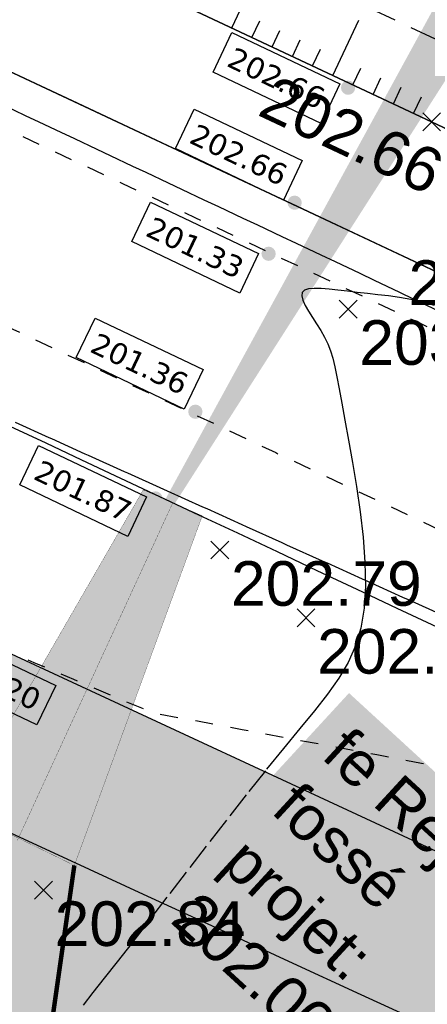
# Model space of a CAD drawing. Extents: x 1616800 to 1632437, y 2248456 to 2251974.
# Tile 215 of 256: x 1618020.47 to 1618029.6, y 2251492.51 to 2251514.59. Entities that reach past the tile are written whole.
import ezdxf
from ezdxf.enums import TextEntityAlignment as Align

# ---------------------------------------------------------------- set-up
doc = ezdxf.new("R2010")
doc.units = 0
doc.header["$LTSCALE"] = 2
doc.header["$PDMODE"] = 3
doc.header["$PDSIZE"] = 0.2
for name, pattern in [('CACHE2', [4.7625, 3.175, -1.5875]), ('CONTINU', [0]), ('FOSSE', [0.5, 0.3, -0.2]), ('Grille', [0.4, 0.2, -0.2])]:
    doc.linetypes.add(name, pattern=pattern)
doc.layers.get('0').update_dxf_attribs({"linetype": 'CONTINUOUS'})
for name, color, linetype in [('0000-VALORIS-NOUE DERIV BASSIN', 7, 'CONTINUOUS'), ('0000-VALORIS-NOUE DERIV BASSIN EAU MAX RETENTION', 140, 'CONTINUOUS'), ('0000-VALORIS-NOUE DERIV BASSIN TEXTE ET COTES', 1, 'CONTINUOUS'), ('01-PAP- FOSSE PROJET', 5, 'CONTINUOUS'), ('01-PAP- REVET EV', 93, 'CONTINUOUS'), ('01-PAP-FILAIRE VOIE', 7, 'CONTINUOUS'), ('02-PAP-EP PROJET', 3, 'CONTINUOUS'), ('02-PAP-EP TEXTE POUR 2000°', 3, 'CONTINUOUS'), ('03-PAP-EU PROJET CANA', 1, 'CONTINUOUS'), ('X-PTS TOPO-TEXTE TOPOALT', 8, 'CONTINUOUS'), ('X-PTS TOPO-TOPOPOINT', 8, 'CONTINUOUS'), ('Y-FDP TOPO-CN_1_00', 8, 'FOSSE'), ('Y-FDP TOPO-TOP_AXE_FOSSE', 8, 'CONTINUOUS'), ('Y-FDP TOPO-TOP_BARBULE', 8, 'CONTINUOUS'), ('Y-FDP TOPO-TOP_TALUS', 8, 'CONTINUOUS')]:
    doc.layers.add(name, color=color, linetype=linetype)
doc.styles.add('Côte Assainissement', font='verdana.ttf')
doc.styles.get("Standard").update_dxf_attribs({"font": 'arial.ttf'})

# ---------------------------------------------------------------- blocks, each defined once
blk = doc.blocks.new('TCPOINT')
at = {"color": 0}
blk.add_point((0, 0), dxfattribs=at)
at = {"layer": 'X-PTS TOPO-TEXTE TOPOALT'}
blk.add_attdef('ALT', text='', height=0.75, dxfattribs=at).set_placement((0.25, -0.25), align=Align.TOP_LEFT)
blk = doc.blocks.new('*U344')
h = blk.add_hatch(color=256)
edge = h.paths.add_edge_path()
edge.add_arc((0, 0), 0.2, 0, 360)
at = {"linetype": 'Continuous'}
blk.add_lwpolyline([(-3.336, 1.516), (-2.809, 2.622), (0.215, 1.181), (-0.312, 0.075)], close=True, dxfattribs=at)
at = {"style": 'Côte Assainissement'}
blk.add_attdef('NIVELLEMENT', text='', height=0.6, rotation=334.517, dxfattribs=at).set_placement((-1.561, 1.348), align=Align.MIDDLE)
blk = doc.blocks.new('*U345')
h = blk.add_hatch(color=256)
edge = h.paths.add_edge_path()
edge.add_arc((0, 0), 0.2, 0, 360)
at = {"linetype": 'Continuous'}
blk.add_lwpolyline([(-3.829, 0.341), (-3.302, 1.447), (-0.278, 0.006), (-0.805, -1.1)], close=True, dxfattribs=at)
at = {"style": 'Côte Assainissement'}
blk.add_attdef('NIVELLEMENT', text='', height=0.6, rotation=334.517, dxfattribs=at).set_placement((-2.053, 0.173), align=Align.MIDDLE)
blk = doc.blocks.new('*U346')
h = blk.add_hatch(color=256)
edge = h.paths.add_edge_path()
edge.add_arc((0, 0), 0.2, 0, 360)
at = {"linetype": 'Continuous'}
blk.add_lwpolyline([(-3.336, 1.516), (-2.809, 2.622), (0.215, 1.181), (-0.312, 0.075)], close=True, dxfattribs=at)
at = {"style": 'Côte Assainissement'}
blk.add_attdef('NIVELLEMENT', text='', height=0.6, rotation=334.517, dxfattribs=at).set_placement((-1.561, 1.348), align=Align.MIDDLE)
blk = doc.blocks.new('*U347')
h = blk.add_hatch(color=256)
edge = h.paths.add_edge_path()
edge.add_arc((0, 0), 0.2, 0, 360)
at = {"linetype": 'Continuous'}
blk.add_lwpolyline([(-3.78, 0.44), (-3.253, 1.545), (-0.23, 0.104), (-0.757, -1.001)], close=True, dxfattribs=at)
at = {"style": 'Côte Assainissement'}
blk.add_attdef('NIVELLEMENT', text='', height=0.6, rotation=334.517, dxfattribs=at).set_placement((-2.005, 0.272), align=Align.MIDDLE)
blk = doc.blocks.new('*U348')
h = blk.add_hatch(color=256)
edge = h.paths.add_edge_path()
edge.add_arc((0, 0), 0.2, 0, 360)
at = {"linetype": 'Continuous'}
blk.add_lwpolyline([(-3.8, 0.378), (-3.273, 1.484), (-0.249, 0.043), (-0.777, -1.063)], close=True, dxfattribs=at)
at = {"style": 'Côte Assainissement'}
blk.add_attdef('NIVELLEMENT', text='', height=0.6, rotation=334.517, dxfattribs=at).set_placement((-2.025, 0.211), align=Align.MIDDLE)
blk = doc.blocks.new('*U349')
h = blk.add_hatch(color=256)
edge = h.paths.add_edge_path()
edge.add_arc((0, 0), 0.2, 0, 360)
at = {"linetype": 'Continuous'}
blk.add_lwpolyline([(-3.336, 1.516), (-2.809, 2.622), (0.215, 1.181), (-0.312, 0.075)], close=True, dxfattribs=at)
at = {"style": 'Côte Assainissement'}
blk.add_attdef('NIVELLEMENT', text='', height=0.6, rotation=334.517, dxfattribs=at).set_placement((-1.561, 1.348), align=Align.MIDDLE)

msp = doc.modelspace()

# ---------------------------------------------------------------- hatches: boundary and pattern name
at = {"layer": '01-PAP- REVET EV'}
h = msp.add_hatch(color=256, dxfattribs=at)
h.dxf.hatch_style = 1
edge = h.paths.add_edge_path()
edge.add_line((1618039.1855, 2251491.5817), (1617960.9934, 2251527.9386))
edge.add_arc((1617986.0799, 2251581.8916), 59.5, 239.336785, 245.06299, ccw=False)
edge.add_line((1617955.7354, 2251530.7108), (1617798.0424, 2251624.2052))
edge.add_line((1617798.0424, 2251624.2052), (1617764.0901, 2251631.7521))
edge.add_line((1617764.0901, 2251631.7521), (1617718.705, 2251650.1358))
edge.add_line((1617718.705, 2251650.1358), (1617697.7056, 2251659.0776))
edge.add_line((1617697.7056, 2251659.0776), (1617675.3592, 2251674.9217))
edge.add_line((1617675.3592, 2251674.9217), (1617673.713, 2251672.6567))
edge.add_line((1617673.713, 2251672.6567), (1617691.0043, 2251660.089))
edge.add_arc((1617722.1648, 2251702.9612), 53, 233.98951, 247.74286)
edge.add_line((1617702.0903, 2251653.91), (1617764.6328, 2251628.3141))
edge.add_arc((1617784.7073, 2251677.3653), 53, 247.74286, 257.46804)
edge.add_line((1617773.2071, 2251625.628), (1617791.8787, 2251621.4777))
edge.add_arc((1617785.3692, 2251592.1924), 30, 59.33679, 77.46804, ccw=False)
edge.add_line((1617800.6689, 2251617.9978), (1617814.4318, 2251609.8379))
edge.add_line((1617814.4318, 2251609.8379), (1617824.5636, 2251607.3186))
edge.add_line((1617824.5636, 2251607.3186), (1617855.5301, 2251588.9589))
edge.add_line((1617855.5301, 2251588.9589), (1617862.6019, 2251581.2785))
edge.add_line((1617862.6019, 2251581.2785), (1617893.5684, 2251562.9188))
edge.add_line((1617893.5684, 2251562.9188), (1617903.7001, 2251560.3994))
edge.add_line((1617903.7001, 2251560.3994), (1617934.6666, 2251542.0398))
edge.add_line((1617934.6666, 2251542.0398), (1617941.7384, 2251534.3593))
edge.add_line((1617941.7384, 2251534.3593), (1617953.6954, 2251527.2701))
edge.add_arc((1617986.0799, 2251581.8916), 63.5, 239.336785, 245.06299)
edge.add_line((1617959.3069, 2251524.3115), (1617993.5196, 2251508.4037))
edge.add_arc((1617979.9481, 2251480.5257), 31.0059, -43.3244, 64.04236, ccw=False)
edge.add_line((1618002.5043, 2251459.2517), (1618005.2256, 2251456.6501))
edge.add_line((1618005.2256, 2251456.6501), (1618016.0396, 2251467.7735))
edge.add_line((1618016.0396, 2251467.7735), (1618039.1855, 2251491.5817))
at = {"layer": '02-PAP-EP PROJET'}
h = msp.add_hatch(color=9, dxfattribs=at)
h.dxf.hatch_style = 1
h.paths.add_polyline_path([(1618024.5625, 2251503.4669), (1618023.2402, 2251504.0477), (1618019.1118, 2251496.8853), (1618021.6964, 2251495.6249)])

# ---------------------------------------------------------------- linework, layer by layer
at = {"layer": '0000-VALORIS-NOUE DERIV BASSIN', "linetype": 'Grille', "flags": 128}
msp.add_lwpolyline([(1618067.325, 2251480.8664), (1618052.9075, 2251488.8764), (1618048.7578, 2251490.3835), (1618047.8333, 2251490.7193), (1618046.9088, 2251491.055), (1618045.9844, 2251491.3908), (1618045.0599, 2251491.7266), (1618044.1354, 2251492.0623), (1618043.2109, 2251492.3981), (1618042.2865, 2251492.7339), (1618041.362, 2251493.0696), (1618040.4375, 2251493.4054), (1618039.513, 2251493.7412), (1618038.7518, 2251494.0462), (1618038.0761, 2251494.3273), (1618037.6541, 2251494.5347), (1618037.2761, 2251494.727), (1618036.7138, 2251494.9737), (1618036.0353, 2251495.2559), (1618035.3873, 2251495.5791), (1618034.7393, 2251495.9024), (1618034.0913, 2251496.2256), (1618033.1882, 2251496.6002), (1618032.2851, 2251496.9749), (1618031.382, 2251497.3495), (1618030.4789, 2251497.7241), (1618029.4748, 2251497.9129), (1618028.4706, 2251498.1017), (1618027.4665, 2251498.2905), (1618026.4623, 2251498.4793), (1618025.4582, 2251498.6681), (1618024.454, 2251498.8569), (1618023.461, 2251499.0406), (1618022.572, 2251499.4173), (1618021.683, 2251499.794), (1618020.794, 2251500.1708), (1618019.9049, 2251500.5475), (1618019.1017, 2251500.9201), (1618018.2986, 2251501.2928), (1618017.4954, 2251501.6654), (1618016.6922, 2251502.038), (1618015.889, 2251502.4107), (1618015.0858, 2251502.7833), (1618014.3388, 2251503.1084), (1618013.5919, 2251503.4334), (1618012.845, 2251503.7585), (1618012.098, 2251504.0836), (1618011.3511, 2251504.4087), (1618010.6992, 2251504.6926), (1618010.0472, 2251504.9765), (1618009.3953, 2251505.2604), (1618008.494, 2251505.7275), (1618007.5928, 2251506.1946), (1618006.6917, 2251506.6617), (1618005.7907, 2251507.1286), (1618005.0033, 2251507.5363), (1618004.2158, 2251507.944), (1618003.4284, 2251508.3517), (1618002.6411, 2251508.7593), (1618001.8537, 2251509.1669), (1618001.0665, 2251509.5745), (1618000.5264, 2251509.9953), (1617999.9616, 2251510.3649), (1617999.3967, 2251510.7345), (1617998.6597, 2251511.192), (1617997.9164, 2251511.6368), (1617997.1677, 2251512.0703), (1617996.5614, 2251512.3691), (1617995.9551, 2251512.668), (1617995.3488, 2251512.9668), (1617994.7355, 2251513.2504), (1617994.1188, 2251513.5271), (1617993.5022, 2251513.8038), (1617992.7865, 2251514.1295), (1617992.0708, 2251514.4552), (1617991.9143, 2251514.5198), (1617991.0747, 2251514.8938), (1617990.235, 2251515.2677), (1617989.3954, 2251515.6416), (1617988.5558, 2251516.0156), (1617987.7162, 2251516.3895), (1617986.8766, 2251516.7634), (1617986.6939, 2251516.8448), (1617985.7948, 2251517.2452), (1617984.8958, 2251517.6456), (1617983.9968, 2251518.046), (1617983.0978, 2251518.4464), (1617982.1988, 2251518.8468), (1617981.2998, 2251519.2471), (1617980.4007, 2251519.6475), (1617979.5017, 2251520.0479), (1617978.7111, 2251520.4), (1617977.9205, 2251520.7521), (1617977.1299, 2251521.1042), (1617976.3393, 2251521.4564), (1617975.5487, 2251521.8085), (1617974.7581, 2251522.1606), (1617974.6342, 2251522.1883), (1617973.7307, 2251522.5926), (1617972.8271, 2251522.9968), (1617971.9235, 2251523.401), (1617971.02, 2251523.8052), (1617970.1164, 2251524.2095), (1617969.2128, 2251524.6137), (1617968.3093, 2251525.0179), (1617967.4057, 2251525.4221), (1617966.5021, 2251525.8264), (1617965.5986, 2251526.2306), (1617964.695, 2251526.6348), (1617963.7914, 2251527.039), (1617962.0502, 2251527.8467), (1617959.9948, 2251528.8323), (1617958.5178, 2251529.5769), (1617957.7381, 2251529.9935), (1617956.9785, 2251530.4413), (1617956.2188, 2251530.889), (1617955.393, 2251531.4146), (1617954.5691, 2251531.9431), (1617953.7451, 2251532.4715), (1617952.9149, 2251533.004), (1617952.0847, 2251533.5366), (1617951.2545, 2251534.0691), (1617950.4243, 2251534.6016), (1617949.5941, 2251535.1341), (1617948.7638, 2251535.6666), (1617947.9336, 2251536.1991), (1617947.1034, 2251536.7317), (1617946.2732, 2251537.2642), (1617945.7809, 2251537.5889), (1617945.1109, 2251538.0168), (1617944.4409, 2251538.4447), (1617943.9148, 2251539.0353), (1617943.3887, 2251539.6258), (1617942.8626, 2251540.2164), (1617942.1922, 2251540.9679), (1617941.5218, 2251541.7195), (1617940.8514, 2251542.471), (1617940.181, 2251543.2226), (1617939.5752, 2251543.9017), (1617938.9693, 2251544.5808), (1617938.3635, 2251545.2599), (1617937.7808, 2251545.9299), (1617937.1354, 2251546.4996), (1617936.4184, 2251546.9551), (1617935.7014, 2251547.4105), (1617934.9844, 2251547.8659), (1617934.2674, 2251548.3213), (1617933.5529, 2251548.7776), (1617932.8385, 2251549.234), (1617932.124, 2251549.6903), (1617931.6221, 2251550.0222), (1617931.0177, 2251550.4113), (1617930.4132, 2251550.8004), (1617929.8087, 2251551.1895), (1617928.98, 2251551.6661), (1617928.1513, 2251552.1427), (1617927.3225, 2251552.6194), (1617926.7064, 2251552.9737), (1617926.0902, 2251553.3281), (1617925.474, 2251553.6825), (1617924.6071, 2251554.1811), (1617923.7401, 2251554.6798), (1617922.8732, 2251555.1784), (1617922.0063, 2251555.677), (1617921.1394, 2251556.1757), (1617920.3607, 2251556.6238), (1617919.5821, 2251557.072), (1617918.8034, 2251557.5202), (1617918.0247, 2251557.9684), (1617917.2461, 2251558.4166), (1617916.4674, 2251558.8647), (1617915.7387, 2251559.2833), (1617914.9078, 2251559.7614), (1617914.0769, 2251560.2395), (1617913.246, 2251560.7177), (1617912.4152, 2251561.1958), (1617911.5843, 2251561.6739), (1617910.8968, 2251562.0696), (1617910.7234, 2251562.1693), (1617910.036, 2251562.5649), (1617909.288, 2251562.9954), (1617908.54, 2251563.4258), (1617907.792, 2251563.8563), (1617907.044, 2251564.2867), (1617906.296, 2251564.7171), (1617905.3704, 2251565.0014), (1617904.4106, 2251565.2354), (1617903.4465, 2251565.4703), (1617902.5146, 2251565.6976), (1617901.5792, 2251565.9256), (1617900.6401, 2251566.1544), (1617899.6974, 2251566.3839), (1617898.8465, 2251566.5986), (1617897.9955, 2251566.8132), (1617897.1446, 2251567.0279), (1617896.2937, 2251567.2426), (1617895.481, 2251567.6639), (1617894.6891, 2251568.1175), (1617893.8972, 2251568.571), (1617893.1053, 2251569.0245), (1617892.3134, 2251569.478), (1617891.5215, 2251569.9315), (1617890.7297, 2251570.385), (1617889.918, 2251570.8502), (1617889.1063, 2251571.3153), (1617888.2947, 2251571.7804), (1617887.483, 2251572.2455), (1617886.9797, 2251572.5326), (1617886.1502, 2251573.01), (1617885.3208, 2251573.4873), (1617884.4914, 2251573.9647), (1617883.6619, 2251574.442), (1617882.8325, 2251574.9194), (1617882.0031, 2251575.3968), (1617881.1736, 2251575.8741), (1617880.3442, 2251576.3515), (1617879.5148, 2251576.8288), (1617878.6853, 2251577.3062), (1617877.8559, 2251577.7836), (1617877.0265, 2251578.2609), (1617876.197, 2251578.7383), (1617875.3676, 2251579.2156), (1617874.5382, 2251579.693), (1617873.7087, 2251580.1704), (1617872.8683, 2251580.6578), (1617872.6989, 2251580.7443), (1617871.8583, 2251581.2319), (1617871.0177, 2251581.7194), (1617870.1771, 2251582.207), (1617869.3365, 2251582.6945), (1617868.496, 2251583.182), (1617867.6554, 2251583.6696), (1617866.8148, 2251584.1571), (1617865.9742, 2251584.6446), (1617865.1336, 2251585.1322), (1617864.3064, 2251585.9032), (1617863.5131, 2251586.7255), (1617862.7236, 2251587.5431), (1617861.9378, 2251588.3561), (1617861.1557, 2251589.1646), (1617860.3771, 2251589.9686), (1617859.655, 2251590.7252), (1617858.9365, 2251591.4769), (1617858.2214, 2251592.2239), (1617857.3969, 2251592.7985), (1617856.5809, 2251593.2674), (1617855.7649, 2251593.7363), (1617854.9489, 2251594.2052), (1617854.1329, 2251594.6741), (1617853.3169, 2251595.143), (1617852.501, 2251595.6119), (1617851.685, 2251596.0808), (1617850.869, 2251596.5497), (1617850.053, 2251597.0186), (1617849.237, 2251597.4875), (1617848.421, 2251597.9564), (1617847.6051, 2251598.4253), (1617846.7891, 2251598.8942), (1617845.9731, 2251599.3631), (1617845.1571, 2251599.832), (1617845.1219, 2251599.8435), (1617844.2588, 2251600.3405), (1617843.3958, 2251600.8375), (1617842.5328, 2251601.3345), (1617841.6698, 2251601.8315), (1617840.8068, 2251602.3286), (1617839.9824, 2251602.8033), (1617839.158, 2251603.2781), (1617838.3337, 2251603.7528), (1617837.5093, 2251604.2276), (1617836.6849, 2251604.7023), (1617835.8605, 2251605.1771), (1617835.0362, 2251605.6519), (1617834.2228, 2251606.1203), (1617833.4094, 2251606.5887), (1617832.596, 2251607.0571), (1617831.7826, 2251607.5256), (1617830.9692, 2251607.994), (1617830.1558, 2251608.4624), (1617829.3424, 2251608.9309), (1617829.1691, 2251609.0307), (1617828.5032, 2251609.4142), (1617827.8372, 2251609.7977), (1617827.1713, 2251610.1812), (1617826.5053, 2251610.5648), (1617825.6552, 2251610.84), (1617824.7756, 2251611.0641), (1617823.896, 2251611.2882), (1617823.0164, 2251611.5123), (1617822.1741, 2251611.727), (1617821.3819, 2251611.9318), (1617820.5404, 2251612.1463), (1617819.6988, 2251612.3608), (1617818.8573, 2251612.5753), (1617818.0237, 2251612.7878), (1617817.1901, 2251613.0002), (1617816.3565, 2251613.2126), (1617815.475, 2251613.6761), (1617814.6126, 2251614.1728), (1617813.7501, 2251614.6694), (1617812.8877, 2251615.1661), (1617812.0252, 2251615.6628), (1617811.1628, 2251616.1595), (1617810.3003, 2251616.6562), (1617809.4379, 2251617.1528), (1617808.5754, 2251617.6495), (1617807.713, 2251618.1462), (1617806.8505, 2251618.6429), (1617806.1631, 2251619.0382), (1617805.4757, 2251619.4336), (1617804.7394, 2251619.8581), (1617804.0468, 2251620.2573), (1617803.3543, 2251620.6565), (1617802.6617, 2251621.0557), (1617801.9089, 2251621.4833), (1617801.1469, 2251621.895), (1617800.3678, 2251622.2769), (1617799.5886, 2251622.6588), (1617798.9214, 2251622.9519), (1617798.247, 2251623.2327), (1617797.5727, 2251623.5135), (1617796.9363, 2251623.7642), (1617796.293, 2251624.0028), (1617795.6497, 2251624.2415), (1617794.945, 2251624.4683), (1617794.2333, 2251624.6831), (1617793.5221, 2251624.8987), (1617792.5479, 2251625.1517), (1617791.5737, 2251625.4047), (1617790.5995, 2251625.6578), (1617789.9447, 2251625.8549), (1617789.3387, 2251626.0426), (1617788.7369, 2251626.2287), (1617788.1389, 2251626.4132), (1617787.544, 2251626.5961), (1617786.946, 2251626.7885), (1617786.0843, 2251627.0302), (1617785.1235, 2251627.2908), (1617784.1628, 2251627.5513), (1617783.202, 2251627.8118), (1617782.2413, 2251628.0724), (1617781.2765, 2251628.316), (1617780.3116, 2251628.5596), (1617779.3468, 2251628.8033), (1617778.382, 2251629.0469), (1617777.4172, 2251629.2905), (1617776.6071, 2251629.4426), (1617775.7971, 2251629.5948), (1617774.9871, 2251629.7469), (1617774.2771, 2251629.8901), (1617773.5688, 2251630.0371), (1617772.8604, 2251630.1841), (1617772.1605, 2251630.3539), (1617771.464, 2251630.5317), (1617770.7674, 2251630.7094), (1617769.9523, 2251630.9382), (1617769.1434, 2251631.1813), (1617768.3344, 2251631.4244), (1617767.7001, 2251631.6433), (1617767.0679, 2251631.867), (1617766.4358, 2251632.0907), (1617765.5182, 2251632.4316), (1617764.6022, 2251632.7762), (1617763.6863, 2251633.1208), (1617762.7586, 2251633.4945), (1617761.8309, 2251633.8682), (1617760.9033, 2251634.2419), (1617759.9756, 2251634.6156), (1617759.048, 2251634.9893), (1617758.2268, 2251635.3787), (1617757.4056, 2251635.7681), (1617756.5845, 2251636.1574), (1617755.7987, 2251636.5324), (1617755.0682, 2251636.8849), (1617754.3374, 2251637.2374), (1617753.6062, 2251637.59), (1617752.8992, 2251637.9268), (1617752.1918, 2251638.2637), (1617752.0302, 2251638.3405), (1617751.3221, 2251638.6769), (1617750.6135, 2251639.0135), (1617749.7714, 2251639.4162), (1617748.8791, 2251639.8397), (1617747.9871, 2251640.2631), (1617747.0952, 2251640.6864), (1617746.2035, 2251641.1096), (1617745.312, 2251641.5327), (1617744.4207, 2251641.9558), (1617743.5296, 2251642.3788), (1617742.6387, 2251642.8016), (1617741.748, 2251643.2244), (1617740.8574, 2251643.6471), (1617739.9671, 2251644.0698), (1617739.0742, 2251644.4923), (1617738.1815, 2251644.9148), (1617737.2889, 2251645.3372), (1617736.3965, 2251645.7596), (1617735.5041, 2251646.1818), (1617734.612, 2251646.604), (1617733.7199, 2251647.0262), (1617732.828, 2251647.4482), (1617731.9362, 2251647.8702), (1617731.0316, 2251648.2984), (1617730.1269, 2251648.7265), (1617729.2223, 2251649.1547), (1617728.3177, 2251649.5829), (1617727.413, 2251650.011), (1617726.5084, 2251650.4392), (1617725.6038, 2251650.8674), (1617724.6991, 2251651.2956), (1617723.7945, 2251651.7237), (1617722.8899, 2251652.1519), (1617721.9852, 2251652.5801), (1617721.0806, 2251653.0083), (1617720.176, 2251653.4364), (1617719.2714, 2251653.8646), (1617718.3667, 2251654.2928), (1617717.4621, 2251654.721), (1617716.5575, 2251655.1491), (1617715.6528, 2251655.5773), (1617714.7482, 2251656.0055), (1617713.8436, 2251656.4337), (1617712.9866, 2251656.8235), (1617712.1296, 2251657.2132), (1617711.2727, 2251657.603), (1617711.3299, 2251657.6143), (1617710.56, 2251657.9805), (1617709.7902, 2251658.3467), (1617709.0203, 2251658.7129), (1617708.1312, 2251659.0937), (1617707.2421, 2251659.4745), (1617706.3529, 2251659.8554), (1617705.4638, 2251660.2362), (1617704.5746, 2251660.6168), (1617703.6368, 2251660.9487), (1617702.1317, 2251661.5619), (1617699.5921, 2251662.8265), (1617697.2881, 2251664.1125), (1617695.854, 2251664.9971), (1617695.044, 2251665.4553), (1617694.3999, 2251665.8862), (1617693.7592, 2251666.3219), (1617693.1185, 2251666.7577), (1617692.4778, 2251667.1935), (1617691.6392, 2251667.7661), (1617690.8006, 2251668.3388), (1617689.962, 2251668.9115), (1617689.1232, 2251669.4843), (1617688.2844, 2251670.0571), (1617687.4456, 2251670.6298), (1617686.6066, 2251671.2027), (1617685.9253, 2251671.6659), (1617685.2437, 2251672.1292), (1617684.5618, 2251672.5926), (1617683.8797, 2251673.0561), (1617683.7144, 2251673.1689), (1617682.9033, 2251673.7223), (1617682.0922, 2251674.2757), (1617681.2811, 2251674.8292), (1617680.8062, 2251675.6639), (1617680.4699, 2251676.6838), (1617680.1336, 2251677.7038), (1617679.7973, 2251678.7237), (1617679.2244, 2251679.3915), (1617678.5081, 2251679.8679), (1617677.7918, 2251680.3443), (1617677.0755, 2251680.8206), (1617676.4641, 2251681.22), (1617675.8527, 2251681.6193), (1617675.2412, 2251682.0186), (1617674.486, 2251682.5033), (1617673.7307, 2251682.988), (1617672.9754, 2251683.4727), (1617672.2202, 2251683.9574), (1617671.4649, 2251684.4421), (1617670.9331, 2251684.9556), (1617670.4013, 2251685.4691), (1617670.0454, 2251685.8637), (1617669.2744, 2251686.4052), (1617668.5021, 2251686.9449), (1617667.7165, 2251687.4664), (1617667.136, 2251687.84), (1617666.5483, 2251688.2036), (1617665.9504, 2251688.5534), (1617665.1968, 2251689.0339), (1617664.4432, 2251689.5144), (1617663.6895, 2251689.995), (1617662.9359, 2251690.4755), (1617662.1823, 2251690.956), (1617661.4287, 2251691.4366), (1617660.6751, 2251691.9171), (1617659.7849, 2251692.4663), (1617658.8938, 2251693.0159), (1617658.0017, 2251693.566), (1617657.1056, 2251694.1125), (1617655.9132, 2251694.2801), (1617654.7135, 2251694.45), (1617653.4582, 2251694.5988), (1617652.1922, 2251694.7509), (1617650.9154, 2251694.9063), (1617649.6275, 2251695.0652), (1617648.3286, 2251695.2275), (1617647.4578, 2251695.345), (1617646.5869, 2251695.4625), (1617645.716, 2251695.58), (1617645.0371, 2251696.2372), (1617644.3583, 2251696.8945), (1617643.6794, 2251697.5518), (1617643.0006, 2251698.209), (1617642.3217, 2251698.8663), (1617641.6429, 2251699.5236), (1617640.9194, 2251700.1284), (1617640.1507, 2251700.6801), (1617639.3896, 2251701.2206), (1617638.6285, 2251701.7612), (1617637.8674, 2251702.3018), (1617637.1063, 2251702.8424), (1617636.3452, 2251703.383), (1617635.5841, 2251703.9235), (1617634.9911, 2251704.3508), (1617634.3987, 2251704.7772), (1617633.8068, 2251705.203), (1617633.2155, 2251705.6281), (1617632.6273, 2251706.0523), (1617632.0394, 2251706.476), (1617631.4515, 2251706.8993), (1617630.8637, 2251707.3223), (1617630.0849, 2251707.8801), (1617629.3041, 2251708.4394), (1617628.5233, 2251708.9987), (1617627.7424, 2251709.558), (1617626.9616, 2251710.1173), (1617626.1808, 2251710.6766), (1617625.3999, 2251711.2358), (1617624.6234, 2251711.791), (1617623.8468, 2251712.3462), (1617623.0702, 2251712.9014), (1617622.2935, 2251713.4566), (1617621.5169, 2251714.0118), (1617620.7403, 2251714.567), (1617619.9637, 2251715.1222), (1617619.187, 2251715.6774), (1617618.4104, 2251716.2326), (1617617.6337, 2251716.7879), (1617616.8571, 2251717.3431), (1617616.0804, 2251717.8983), (1617615.3038, 2251718.4535), (1617614.5271, 2251719.0088), (1617613.7504, 2251719.564), (1617612.9737, 2251720.1192), (1617612.135, 2251720.7174), (1617611.2962, 2251721.3157), (1617610.4574, 2251721.9139), (1617609.6184, 2251722.5122), (1617608.7794, 2251723.1106), (1617608.0056, 2251723.6632), (1617607.2318, 2251724.2158), (1617606.4579, 2251724.7684), (1617605.6841, 2251725.3209), (1617604.9103, 2251725.8735), (1617604.1364, 2251726.4261), (1617603.3626, 2251726.9787), (1617602.5888, 2251727.5313), (1617601.8149, 2251728.0839), (1617601.0411, 2251728.6364), (1617600.2673, 2251729.189), (1617599.4934, 2251729.7416), (1617598.7196, 2251730.2942), (1617597.9458, 2251730.8468), (1617597.1719, 2251731.3994), (1617596.3981, 2251731.9519), (1617595.6243, 2251732.5045, -0.3118013), (1617592.9384, 2251738.8985), (1617595.0524, 2251748.6756), (1617595.0696, 2251750.3946)], format="xyb", dxfattribs=at)
for points in [[(1618069.8428, 2251486.3115), (1618055.0566, 2251494.549), (1618053.4433, 2251495.4477), (1618051.83, 2251496.3465), (1618050.2167, 2251497.2452), (1618048.6035, 2251498.144), (1618046.9902, 2251499.0427), (1618045.3769, 2251499.9415), (1618043.7637, 2251500.8403), (1618042.1504, 2251501.739), (1618041.0487, 2251502.3114), (1618039.6669, 2251502.9626), (1618038.6849, 2251503.4253), (1618037.703, 2251503.8881), (1618035.9357, 2251504.7208), (1618034.1684, 2251505.5536), (1618032.5539, 2251506.3144), (1618030.9318, 2251507.0788), (1618029.3097, 2251507.8432), (1618027.6906, 2251508.606), (1618026.0542, 2251509.3754), (1618024.4178, 2251510.1449), (1618022.78, 2251510.915), (1618021.1423, 2251511.6851), (1618019.611, 2251512.4051), (1618018.3533, 2251512.9965), (1618017.1396, 2251513.5672), (1618015.9259, 2251514.1379), (1618014.6941, 2251514.7171), (1618013.2568, 2251515.393), (1618011.8194, 2251516.0689), (1618010.382, 2251516.7448), (1618008.8057, 2251517.5089), (1618007.2294, 2251518.2729), (1618005.6531, 2251519.037), (1618004.7494, 2251519.475), (1618003.8458, 2251519.913), (1618002.6815, 2251520.4774), (1618001.5173, 2251521.0417), (1618000.6045, 2251521.4841)], [(1617999.1635, 2251517.7375), (1618008.6585, 2251513.135), (1618026.2082, 2251504.8829), (1618039.7022, 2251498.5241), (1618053.0627, 2251491.0809), (1618068.2984, 2251482.5931), (1618070.2193, 2251486.1018)]]:
    msp.add_lwpolyline(points, dxfattribs=at)
at = {"layer": '0000-VALORIS-NOUE DERIV BASSIN', "flags": 128}
for points in [[(1618044.3477, 2251501.8886), (1618042.7344, 2251502.7873), (1618041.5602, 2251503.3969), (1618040.1784, 2251504.0481), (1618039.1965, 2251504.5108), (1618038.2145, 2251504.9736), (1618036.4472, 2251505.8064), (1618034.68, 2251506.6391), (1618033.0655, 2251507.4), (1618031.4433, 2251508.1644), (1618029.8212, 2251508.9288), (1618028.2013, 2251509.6919), (1618026.5648, 2251510.4614), (1618024.9284, 2251511.2309), (1618023.2907, 2251512.0009), (1618021.6529, 2251512.771), (1618020.1216, 2251513.4911)], [(1618029.8218, 2251500.9691), (1618028.9273, 2251501.3906), (1618028.0329, 2251501.8121), (1618027.1384, 2251502.2336), (1618026.2439, 2251502.6551), (1618025.3571, 2251503.073), (1618024.484, 2251503.4836), (1618023.6109, 2251503.8941), (1618022.7378, 2251504.3047), (1618021.8647, 2251504.7152), (1618021.0634, 2251505.092), (1618020.2622, 2251505.4687)], [(1618049.4864, 2251484.5505), (1618033.6441, 2251490.1816), (1618032.6581, 2251490.6359), (1618031.6721, 2251491.0901), (1618029.8977, 2251491.9076), (1618028.1232, 2251492.7251), (1618026.5021, 2251493.4719), (1618024.8733, 2251494.2223), (1618023.2446, 2251494.9726), (1618021.6298, 2251495.7166), (1618019.9874, 2251496.4732), (1618018.3449, 2251497.2299), (1618016.7012, 2251497.9872), (1618015.0574, 2251498.7444), (1618013.5205, 2251499.4525), (1618012.2581, 2251500.034), (1618011.04, 2251500.5952), (1618009.8218, 2251501.1564), (1618008.5855, 2251501.726), (1618007.1171, 2251502.4025)]]:
    msp.add_lwpolyline(points, dxfattribs=at)
at = {"layer": '0000-VALORIS-NOUE DERIV BASSIN'}
for points in [[(1618057.1006, 2251498.218, 202.98), (1618043.4496, 2251505.823, 202.81), (1618029.7006, 2251512.302, 202.66), (1618012.1916, 2251520.535, 202.69), (1617997.6596, 2251527.579, 202.51), (1617980.2206, 2251535.119, 202.49), (1617966.9346, 2251539.921, 202.41), (1617953.5626, 2251548.58, 202.41), (1617936.9856, 2251558.959, 202.22), (1617921.0936, 2251568.394, 202.33), (1617909.4526, 2251575.219, 202.13), (1617895.2716, 2251584.39, 201.92), (1617880.0786, 2251593.661, 202.03)], [(1618055.6406, 2251495.5973, 202.98), (1618042.0786, 2251503.1527, 202.81), (1618028.4218, 2251509.5882, 202.66), (1618010.899, 2251517.8277, 202.69), (1617996.4095, 2251524.8511, 202.51), (1617979.1144, 2251532.3289, 202.49), (1617965.5921, 2251537.2163, 202.41), (1617951.9512, 2251546.0494, 202.41), (1617935.4236, 2251556.3975, 202.22), (1617919.5692, 2251565.8102, 202.33), (1617907.8786, 2251572.6642, 202.13), (1617893.6754, 2251581.8496, 201.92), (1617878.5832, 2251591.0591, 202.03)]]:
    msp.add_polyline3d(points, dxfattribs=at)
at = {"layer": '0000-VALORIS-NOUE DERIV BASSIN EAU MAX RETENTION', "elevation": 201.8183, "flags": 128}
for points in [[(1618029.8785, 2251508.0485), (1618029.3057, 2251508.3208), (1618028.9863, 2251508.4748), (1618028.4195, 2251508.7443), (1618028.097, 2251508.8998), (1618027.5456, 2251509.1614), (1618027.2246, 2251509.3119), (1618026.6743, 2251509.5729), (1618026.3521, 2251509.7239), (1618025.8031, 2251509.9843), (1618025.4797, 2251510.1359), (1618024.9318, 2251510.3958), (1618024.6073, 2251510.5478), (1618024.1054, 2251510.7859), (1618023.8066, 2251510.9259), (1618023.3057, 2251511.1635), (1618023.006, 2251511.304), (1618022.506, 2251511.5411), (1618022.2053, 2251511.682), (1618021.7063, 2251511.9187), (1618021.4047, 2251512.06), (1618020.9066, 2251512.2963), (1618020.604, 2251512.4381), (1618020.1068, 2251512.6739)], [(1618029.8785, 2251508.0485), (1618029.3057, 2251508.3208), (1618028.9863, 2251508.4748), (1618028.4195, 2251508.7443), (1618028.097, 2251508.8998), (1618027.5456, 2251509.1614), (1618027.2246, 2251509.3119), (1618026.6743, 2251509.5729), (1618026.3521, 2251509.7239), (1618025.8031, 2251509.9843), (1618025.4797, 2251510.1359), (1618024.9318, 2251510.3958), (1618024.6073, 2251510.5478), (1618024.1054, 2251510.7859), (1618023.8066, 2251510.9259), (1618023.3057, 2251511.1635), (1618023.006, 2251511.304), (1618022.506, 2251511.5411), (1618022.2053, 2251511.682), (1618021.7063, 2251511.9187), (1618021.4047, 2251512.06), (1618020.9066, 2251512.2963), (1618020.604, 2251512.4381), (1618020.1068, 2251512.6739)], [(1618020.3724, 2251505.5644), (1618021.1256, 2251505.2242), (1618021.1849, 2251505.1974), (1618021.9326, 2251504.8597), (1618022.0033, 2251504.8278), (1618022.812, 2251504.4625), (1618022.8893, 2251504.4276), (1618023.6914, 2251504.0654), (1618023.7752, 2251504.0275), (1618024.5708, 2251503.6682), (1618024.6612, 2251503.6274), (1618025.4502, 2251503.271), (1618025.5489, 2251503.2264), (1618026.3436, 2251502.8667), (1618026.4497, 2251502.8186), (1618027.2445, 2251502.4589), (1618027.3576, 2251502.4077), (1618028.1455, 2251502.0511), (1618028.2654, 2251501.9968), (1618029.0464, 2251501.6433), (1618029.1732, 2251501.5859), (1618029.9474, 2251501.2355)], [(1618020.3724, 2251505.5644), (1618021.1256, 2251505.2242), (1618021.1849, 2251505.1974), (1618021.9326, 2251504.8597), (1618022.0033, 2251504.8278), (1618022.812, 2251504.4625), (1618022.8893, 2251504.4276), (1618023.6914, 2251504.0654), (1618023.7752, 2251504.0275), (1618024.5708, 2251503.6682), (1618024.6612, 2251503.6274), (1618025.4502, 2251503.271), (1618025.5489, 2251503.2264), (1618026.3436, 2251502.8667), (1618026.4497, 2251502.8186), (1618027.2445, 2251502.4589), (1618027.3576, 2251502.4077), (1618028.1455, 2251502.0511), (1618028.2654, 2251501.9968), (1618029.0464, 2251501.6433), (1618029.1732, 2251501.5859), (1618029.9474, 2251501.2355)]]:
    msp.add_lwpolyline(points, dxfattribs=at)
at = {"layer": '01-PAP- FOSSE PROJET', "const_width": 0.1, "elevation": 201.34, "flags": 128}
msp.add_lwpolyline([(1618001.7421, 2251451.2554), (1618007.9385, 2251457.9711, 0.1203664), (1618019.2298, 2251478.3663), (1618021.6964, 2251495.6249)], format="xyb", dxfattribs=at)
at = {"layer": '01-PAP-FILAIRE VOIE'}
msp.add_lwpolyline([(1617764.0901, 2251631.7521), (1617798.0424, 2251624.2052), (1617955.7354, 2251530.7108, 0.0249905), (1617960.9934, 2251527.9386), (1618039.1855, 2251491.5817), (1618016.0396, 2251467.7735), (1618000.3795, 2251451.6653), (1617934.7754, 2251382.3083), (1617904.6571, 2251349.6964), (1617840.9422, 2251283.8538)], format="xyb", dxfattribs=at)
at = {"layer": '02-PAP-EP PROJET', "const_width": 0.005, "flags": 128}
msp.add_lwpolyline([(1618024.5625, 2251503.4669), (1618023.2402, 2251504.0477), (1618019.1118, 2251496.8853), (1618021.6964, 2251495.6249)], close=True, dxfattribs=at)
at = {"layer": '02-PAP-EP PROJET', "linetype": 'CACHE2', "ltscale": 0.1, "const_width": 0.005, "flags": 128}
msp.add_lwpolyline([(1618020.4219, 2251496.1907), (1618023.9014, 2251503.7573)], dxfattribs=at)
at = {"layer": '02-PAP-EP PROJET', "linetype": 'CONTINU', "lineweight": -3, "ltscale": 0.02, "const_width": 0.5, "flags": 128}
msp.add_lwpolyline([(1618020.0711, 2251498.1212), (1618019.9198, 2251496.4419), (1618021.3118, 2251495.8453), (1618022.45, 2251496.9132)], dxfattribs=at)
at = {"layer": '02-PAP-EP TEXTE POUR 2000°', "elevation": 199.9526, "flags": 128}
msp.add_lwpolyline([(1618044.394, 2251538.5473, 3, 0, 0), (1618022.1237, 2251500.8842, 0, 0, 0)], format="xyseb", dxfattribs=at)
at = {"layer": '03-PAP-EU PROJET CANA', "const_width": 1, "flags": 128}
msp.add_lwpolyline([(1618097.0555, 2251567.4483), (1618021.9496, 2251484.6153)], dxfattribs=at)
at = {"layer": 'Y-FDP TOPO-CN_1_00', "linetype": 'FOSSE'}
msp.add_lwpolyline([(1618029.7619, 2251508.1839), (1618029.4938, 2251508.2586), (1618029.2337, 2251508.3168), (1618028.981, 2251508.3619), (1618028.7353, 2251508.3969), (1618028.496, 2251508.4253), (1618028.2627, 2251508.4502), (1618028.0348, 2251508.4748), (1618027.8127, 2251508.5014), (1618027.6004, 2251508.5274), (1618027.4026, 2251508.5494), (1618027.2241, 2251508.5638), (1618027.0699, 2251508.567), (1618026.9446, 2251508.5556), (1618026.8532, 2251508.5259), (1618026.8003, 2251508.4745), (1618026.7889, 2251508.3989), (1618026.8134, 2251508.3018), (1618026.8666, 2251508.1866), (1618026.941, 2251508.0572), (1618027.0292, 2251507.9172), (1618027.1238, 2251507.7702), (1618027.2175, 2251507.62), (1618027.3027, 2251507.4702), (1618027.374, 2251507.3223), (1618027.4334, 2251507.1691), (1618027.4847, 2251507.0013), (1618027.5319, 2251506.8094), (1618027.5787, 2251506.5842), (1618027.6292, 2251506.3161), (1618027.6871, 2251505.9959), (1618027.7563, 2251505.6142), (1618027.8389, 2251505.1659), (1618027.9288, 2251504.6626), (1618028.0183, 2251504.1207), (1618028.0997, 2251503.556), (1618028.1651, 2251502.9847), (1618028.2068, 2251502.4228), (1618028.2169, 2251501.8864), (1618028.1877, 2251501.3915), (1618028.1128, 2251500.9492), (1618027.9922, 2251500.5501), (1618027.827, 2251500.1795), (1618027.6187, 2251499.823), (1618027.3684, 2251499.4662), (1618027.0777, 2251499.0945), (1618026.7477, 2251498.6933), (1618026.3797, 2251498.2483), (1618025.9767, 2251497.7498), (1618025.5473, 2251497.208), (1618025.1016, 2251496.638), (1618024.6501, 2251496.0548), (1618024.2027, 2251495.4735), (1618023.7698, 2251494.9092), (1618023.3616, 2251494.377), (1618022.9882, 2251493.892), (1618022.6575, 2251493.4656), (1618022.3675, 2251493.0942), (1618022.1137, 2251492.7709), (1618021.8918, 2251492.4884)], dxfattribs=at)
at = {"layer": 'Y-FDP TOPO-TOP_AXE_FOSSE', "linetype": 'FOSSE', "elevation": 201.34, "flags": 128}
msp.add_lwpolyline([(1617600.6196, 2251761.017), (1617609.0186, 2251754.94), (1617628.5696, 2251740.863), (1617649.5776, 2251726.58), (1617667.1536, 2251709.962), (1617698.4656, 2251687.431), (1617708.5936, 2251679.832), (1617719.3676, 2251676.48), (1617748.1656, 2251664.214), (1617780.0586, 2251651.492), (1617797.8506, 2251643.441), (1617814.4516, 2251634.395), (1617829.3226, 2251626.401), (1617852.7376, 2251612.188), (1617867.9276, 2251602.952), (1617881.2236, 2251595.195), (1617896.7006, 2251586.358), (1617910.6286, 2251577.168), (1617921.4716, 2251570.879), (1617940.7716, 2251559.213), (1617954.7426, 2251550.028), (1617968.6406, 2251542.538), (1617981.3776, 2251536.875), (1617998.6816, 2251529.02), (1618010.6006, 2251523.098), (1618031.3996, 2251513.411), (1618043.8426, 2251507.316), (1618060.1126, 2251499.876), (1618069.5666, 2251494.908), (1618076.1756, 2251492.383), (1618078.3956, 2251492.785), (1618078.2546, 2251490.49)], dxfattribs=at)
at = {"layer": 'Y-FDP TOPO-TOP_BARBULE'}
for p, q in [((1618025.2223, 2251514.4078), (1618025.8026, 2251515.6417)), ((1618025.6748, 2251514.195), (1618025.8491, 2251514.5656)), ((1618027.4847, 2251513.344), (1618028.0681, 2251514.5846)), ((1618026.1273, 2251513.9822), (1618026.3017, 2251514.3532)), ((1618026.5797, 2251513.7695), (1618026.7544, 2251514.1409)), ((1618027.0322, 2251513.5567), (1618027.207, 2251513.9285)), ((1618027.9372, 2251513.1312), (1618028.1124, 2251513.5038)), ((1618028.3896, 2251512.9184), (1618028.565, 2251513.2914)), ((1618028.8421, 2251512.7057), (1618029.0177, 2251513.0791)), ((1618029.2946, 2251512.4929), (1618029.4704, 2251512.8667))]:
    msp.add_line(p, q, dxfattribs=at)
at = {"layer": 'Y-FDP TOPO-TOP_TALUS', "elevation": 201.34, "flags": 128}
msp.add_lwpolyline([(1617796.7436, 2251642.57), (1617812.9876, 2251633.215), (1617828.5476, 2251624.329), (1617851.7106, 2251610.997), (1617866.9096, 2251600.776), (1617880.0786, 2251593.661), (1617895.2716, 2251584.39), (1617909.4526, 2251575.219), (1617921.0936, 2251568.394), (1617936.9856, 2251558.959), (1617953.5626, 2251548.58), (1617966.9346, 2251539.921), (1617980.2206, 2251535.119), (1617997.6596, 2251527.579), (1618012.1916, 2251520.535), (1618029.7006, 2251512.302), (1618043.4496, 2251505.823), (1618057.1006, 2251498.218), (1618068.8556, 2251493.307), (1618074.8396, 2251491.679), (1618075.8056, 2251490.367)], dxfattribs=at)

# ---------------------------------------------------------------- block references
at = {"layer": '0000-VALORIS-NOUE DERIV BASSIN TEXTE ET COTES', "xscale": 0.8, "yscale": 0.8, "zscale": 0.8}
for name, p, values in [('*U347', (1618027.8288, 2251513.068, 202.6631), {'NIVELLEMENT': '202.66'}), ('*U346', (1618026.6308, 2251510.4885, 202.6631), {'NIVELLEMENT': '202.66'}), ('*U345', (1618026.0476, 2251509.3433, 201.3255), {'NIVELLEMENT': '201.33'}), ('*U344', (1618024.4076, 2251505.8002, 201.3646), {'NIVELLEMENT': '201.36'}), ('*U348', (1618023.5133, 2251503.8553, 201.866), {'NIVELLEMENT': '201.87'}), ('*U349', (1618021.1075, 2251498.7168, 202.2021), {'NIVELLEMENT': '202.20'})]:
    msp.add_blockref(name, p, dxfattribs=at).add_auto_attribs(values)
at = {"layer": 'X-PTS TOPO-TOPOPOINT'}
ref = msp.add_blockref('TCPOINT', (1618029.7006, 2251512.302, 202.66), dxfattribs=dict(at, rotation=334.76857979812))
ref.add_attrib('ALT', '202.66', dxfattribs={"layer": 'X-PTS TOPO-TEXTE TOPOALT', "height": 1, "rotation": 334.76858}).set_placement((1618026.1939, 2251513.3725, 202.66), align=Align.TOP_LEFT)
ref = msp.add_blockref('TCPOINT', (1618032.7586, 2251508.644, 202.96), dxfattribs=at)
ref.add_attrib('ALT', '202.96', dxfattribs={"layer": 'X-PTS TOPO-TEXTE TOPOALT', "height": 1, "rotation": 0}).set_placement((1618029.1805, 2251509.197, 202.96), align=Align.TOP_LEFT)
ref = msp.add_blockref('TCPOINT', (1618027.8306, 2251508.102, 203.03), dxfattribs=at)
ref.add_attrib('ALT', '203.03', dxfattribs={"layer": 'X-PTS TOPO-TEXTE TOPOALT', "height": 1}).set_placement((1618028.0806, 2251507.852, 203.03), align=Align.TOP_LEFT)
ref = msp.add_blockref('TCPOINT', (1618024.9556, 2251502.698, 202.79), dxfattribs=at)
ref.add_attrib('ALT', '202.79', dxfattribs={"layer": 'X-PTS TOPO-TEXTE TOPOALT', "height": 1, "rotation": 360}).set_placement((1618025.2056, 2251502.448, 202.79), align=Align.TOP_LEFT)
ref = msp.add_blockref('TCPOINT', (1618026.8846, 2251501.176, 202.91), dxfattribs=at)
ref.add_attrib('ALT', '202.91', dxfattribs={"layer": 'X-PTS TOPO-TEXTE TOPOALT', "height": 1}).set_placement((1618027.1346, 2251500.926, 202.91), align=Align.TOP_LEFT)
ref = msp.add_blockref('TCPOINT', (1618021.0056, 2251495.068, 202.84), dxfattribs=at)
ref.add_attrib('ALT', '202.84', dxfattribs={"layer": 'X-PTS TOPO-TEXTE TOPOALT', "height": 1, "rotation": 0}).set_placement((1618021.2556, 2251494.818, 202.84), align=Align.TOP_LEFT)

# ---------------------------------------------------------------- texts
at = {"layer": '02-PAP-EP PROJET', "insert": (1618027.879, 2251498.7841), "char_height": 1, "attachment_point": 1, "rotation": 317.40346, "bg_fill": 1, "box_fill_scale": 1.5, "bg_fill_color": 255, "bg_fill_transparency": 0}
msp.add_mtext_dynamic_manual_height_columns('fe Rejet fossé projet: 202.00', width=6.870933, gutter_width=12.5, heights=[0], dxfattribs=at)

doc.saveas('drawing.dxf')
